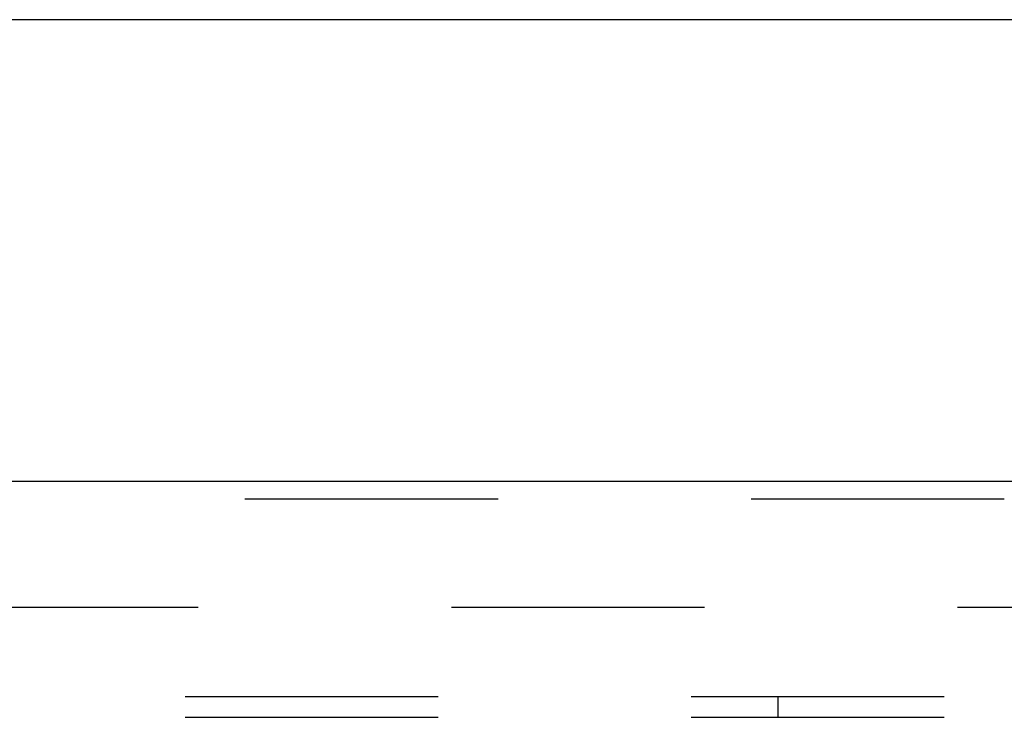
# Model space of a CAD drawing. Header units: inches. Extents: x 0 to 274, y 0 to 177.
# Tile 88 of 138: x 102.81 to 108.67, y 121.04 to 125.2. Entities that reach past the tile are written whole.
import ezdxf

# ---------------------------------------------------------------- set-up
doc = ezdxf.new("R2010")
doc.units = ezdxf.units.IN
doc.header["$LTSCALE"] = 15.069778
doc.header["$MEASUREMENT"] = 0
doc.linetypes.add('HIDDEN', pattern=[0.2, 0.1, -0.1])
doc.layers.get('0').update_dxf_attribs({"linetype": 'CONTINUOUS'})
for name, color, linetype in [('DEFAULT_2', 8, 'HIDDEN'), ('RIGHT_OR_MAIN_DOOR_ASSEMBLY', 7, 'CONTINUOUS'), ('SUBPANEL', 7, 'CONTINUOUS')]:
    doc.layers.add(name, color=color, linetype=linetype)

msp = doc.modelspace()

# ---------------------------------------------------------------- linework, layer by layer
at = {"color": 7, "linetype": 'Continuous'}
msp.add_line((116.0527, 125.1963), (38.4067, 125.1963), dxfattribs=at)
at = {"layer": 'DEFAULT_2', "color": 8, "linetype": 'HIDDEN'}
msp.add_line((78.2507, 121.6963), (113.1879, 121.6963), dxfattribs=at)
at = {"layer": 'RIGHT_OR_MAIN_DOOR_ASSEMBLY', "color": 3, "linetype": 'Continuous'}
msp.add_line((77.0217, 122.4463), (113.8752, 122.4463), dxfattribs=at)
at = {"layer": 'RIGHT_OR_MAIN_DOOR_ASSEMBLY', "color": 8, "linetype": 'HIDDEN'}
msp.add_line((77.0217, 122.3423), (113.8752, 122.3423), dxfattribs=at)
at = {"layer": 'SUBPANEL', "color": 8, "linetype": 'HIDDEN'}
for p, q in [((43.5109, 121.165), (111.4484, 121.165)), ((107.3234, 121.04), (107.3234, 121.165)), ((43.5109, 121.04), (111.4484, 121.04))]:
    msp.add_line(p, q, dxfattribs=at)

doc.saveas('drawing.dxf')
